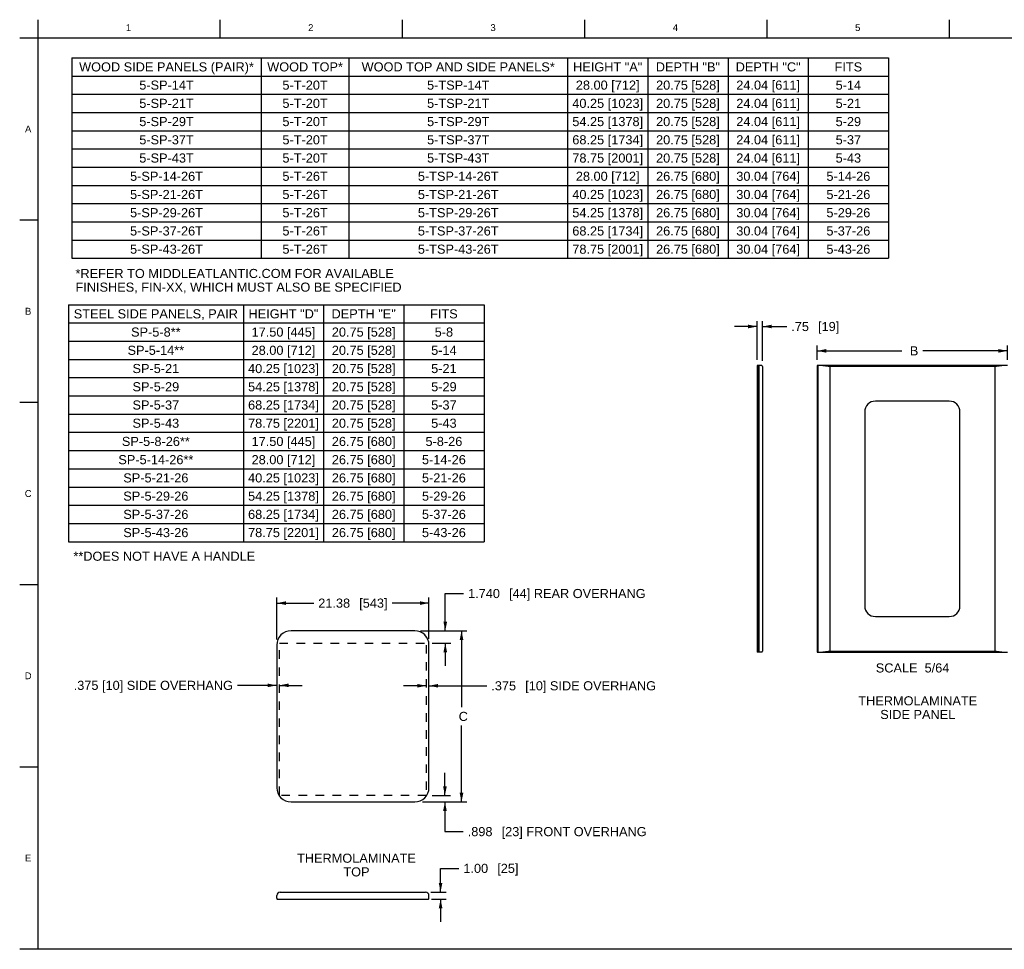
# Model space of a CAD drawing. Header units: inches. Extents: x 4 to 212, y 4 to 137.
# Tile 1 of 9: x 4 to 142, y 6 to 137. Entities that reach past the tile are written whole.
import ezdxf
from ezdxf.enums import TextEntityAlignment as Align

# ---------------------------------------------------------------- set-up
doc = ezdxf.new("R2010")
doc.units = ezdxf.units.IN
doc.header["$LTSCALE"] = 11.968
doc.header["$MEASUREMENT"] = 0
doc.linetypes.add('DASHED', pattern=[0.2, 0.1, -0.1])
doc.layers.get('0').update_dxf_attribs({"linetype": 'CONTINUOUS'})
doc.layers.add('03_ALL_AXES', color=7, linetype='CONTINUOUS')
doc.layers.add('09_ALL_DETAIL_ITEMS', color=7, linetype='CONTINUOUS')
doc.styles.get("Standard").update_dxf_attribs({"font": 'arial.ttf'})
doc.dimstyles.new('DIMSTYLE_1', dxfattribs={"dimtxt": 1.28, "dimasz": 1.28, "dimexe": 0.06, "dimexo": 0.0625, "dimgap": 0.05, "dimtad": 0, "dimtih": 1, "dimtoh": 1, "dimzin": 4, "dimdsep": 46, "dimtxsty": 'Standard', "dimblk": '_FILLED', "dimblk1": '_FILLED', "dimblk2": '_FILLED', "dimcen": 0.09, "dimadec": 0, "dimazin": 0, "dimtfac": 1, "dimtofl": 0, "dimtmove": 0, "dimatfit": 3, "dimldrblk": '_FILLED', "dimfxl": 0, "dimtolj": 1, "dimtzin": 4, "dimarcsym": 0})
doc.dimstyles.new('DIMSTYLE_2', dxfattribs={"dimtxt": 1.28, "dimasz": 1.28, "dimexe": 0.06, "dimexo": 0.0625, "dimgap": 0.05, "dimtad": 0, "dimtih": 1, "dimtoh": 1, "dimdec": 3, "dimzin": 4, "dimdsep": 46, "dimtxsty": 'Standard', "dimblk": '_FILLED', "dimblk1": '_FILLED', "dimblk2": '_FILLED', "dimcen": 0.09, "dimadec": 0, "dimazin": 0, "dimtfac": 1, "dimtdec": 3, "dimtofl": 0, "dimtmove": 0, "dimatfit": 3, "dimldrblk": '_FILLED', "dimfxl": 0, "dimtolj": 1, "dimtzin": 4, "dimarcsym": 0})

# ---------------------------------------------------------------- blocks, each defined once
blk = doc.blocks.new('_FILLED')
at = {"color": 0, "linetype": 'ByBlock'}
blk.add_solid([(0, 0), (-1, 0.2), (-1, -0.2)], dxfattribs=at)
blk = doc.blocks.new('*D1')
at = {"color": 7, "linetype": 'Continuous'}
for p, q in [((61.88, 51.13), (64.99, 51.13)), ((64.99, 51.13), (66.65, 51.13)), ((65.88, 51.13), (65.88, 40.39)), ((65.88, 27.1), (65.88, 37.83)), ((61.33, 27.1), (64.99, 27.1)), ((64.99, 27.1), (66.65, 27.1))]:
    blk.add_line(p, q, dxfattribs=at)
at = {"color": 7, "linetype": 'Continuous', "xscale": 1.28, "yscale": 1.28, "zscale": 1.28}
for p, rotation in [((65.88, 51.13), 90), ((65.88, 27.1), 270)]:
    blk.add_blockref('_FILLED', p, dxfattribs=dict(at, rotation=rotation))
at = {"color": 7, "linetype": 'Continuous'}
blk.add_text(' C', height=1.28, dxfattribs=at).set_placement((65.88, 38.47), align=Align.CENTER)
blk = doc.blocks.new('*D2')
at = {"color": 7, "linetype": 'Continuous'}
for p, q in [((39.94, 49.89), (39.94, 55.79)), ((61.31, 50.01), (61.31, 55.79)), ((39.94, 55.02), (45.12, 55.02)), ((61.31, 55.02), (56.13, 55.02))]:
    blk.add_line(p, q, dxfattribs=at)
at = {"color": 7, "linetype": 'Continuous', "xscale": 1.28, "yscale": 1.28, "zscale": 1.28, "rotation": 180}
blk.add_blockref('_FILLED', (39.94, 55.02), dxfattribs=at)
at = {"color": 7, "linetype": 'Continuous', "xscale": 1.28, "yscale": 1.28, "zscale": 1.28}
blk.add_blockref('_FILLED', (61.31, 55.02), dxfattribs=at)
at = {"color": 7, "linetype": 'Continuous'}
for s, p in [('21.38', (48, 54.38)), ('[', (51.76, 54.38)), ('543', (53.5, 54.38)), (']', (55.24, 54.38))]:
    blk.add_text(s, height=1.28, dxfattribs=at).set_placement(p, align=Align.CENTER)
blk = doc.blocks.new('*D3')
at = {"color": 7, "linetype": 'Continuous'}
for p, q in [((63.6, 51.13), (63.6, 56.37)), ((63.6, 56.37), (66.16, 56.37)), ((60.11, 51.13), (64.37, 51.13)), ((61.74, 49.39), (64.37, 49.39)), ((63.6, 49.39), (63.6, 46.19))]:
    blk.add_line(p, q, dxfattribs=at)
at = {"color": 7, "linetype": 'Continuous', "xscale": 1.28, "yscale": 1.28, "zscale": 1.28}
for p, rotation in [((63.6, 51.13), 270), ((63.6, 49.39), 90)]:
    blk.add_blockref('_FILLED', p, dxfattribs=dict(at, rotation=rotation))
at = {"color": 7, "linetype": 'Continuous'}
for s, p in [('1.740', (66.8, 55.73)), ('[', (72.56, 55.73)), ('44', (73.05, 55.73)), (']', (75.04, 55.73)), (' REAR OVERHANG', (75.54, 55.73))]:
    blk.add_text(s, height=1.28, dxfattribs=at).set_placement(p)
blk = doc.blocks.new('*D4')
at = {"color": 7, "linetype": 'Continuous'}
for p, q in [((39.94, 43.47), (34.42, 43.47)), ((40.32, 43.47), (43.52, 43.47))]:
    blk.add_line(p, q, dxfattribs=at)
at = {"color": 7, "linetype": 'Continuous', "xscale": 1.28, "yscale": 1.28, "zscale": 1.28}
blk.add_blockref('_FILLED', (39.94, 43.47), dxfattribs=at)
at = {"color": 7, "linetype": 'Continuous', "xscale": 1.28, "yscale": 1.28, "zscale": 1.28, "rotation": 180}
blk.add_blockref('_FILLED', (40.32, 43.47), dxfattribs=at)
at = {"color": 7, "linetype": 'Continuous'}
blk.add_text(' .375 [10] SIDE OVERHANG', height=1.28, dxfattribs=at).set_placement((33.78, 42.83), align=Align.RIGHT)
blk = doc.blocks.new('*D5')
at = {"color": 7, "linetype": 'Continuous'}
for p, q in [((60.94, 43.41), (57.74, 43.41)), ((61.31, 43.41), (69.42, 43.41))]:
    blk.add_line(p, q, dxfattribs=at)
at = {"color": 7, "linetype": 'Continuous', "xscale": 1.28, "yscale": 1.28, "zscale": 1.28}
blk.add_blockref('_FILLED', (60.94, 43.41), dxfattribs=at)
at = {"color": 7, "linetype": 'Continuous', "xscale": 1.28, "yscale": 1.28, "zscale": 1.28, "rotation": 180}
blk.add_blockref('_FILLED', (61.31, 43.41), dxfattribs=at)
at = {"color": 7, "linetype": 'Continuous'}
for s, p in [('.375', (70.06, 42.77)), ('[', (74.82, 42.77)), ('10', (75.32, 42.77)), (']', (77.3, 42.77)), (' SIDE OVERHANG', (77.8, 42.77))]:
    blk.add_text(s, height=1.28, dxfattribs=at).set_placement(p)
blk = doc.blocks.new('*D6')
at = {"color": 7, "linetype": 'Continuous'}
for p, q in [((63.55, 27.99), (63.55, 31.19)), ((61.74, 27.99), (64.32, 27.99)), ((60.4, 27.1), (64.32, 27.1)), ((63.55, 27.1), (63.55, 22.93)), ((63.55, 22.93), (66.11, 22.93))]:
    blk.add_line(p, q, dxfattribs=at)
at = {"color": 7, "linetype": 'Continuous', "xscale": 1.28, "yscale": 1.28, "zscale": 1.28}
for p, rotation in [((63.55, 27.99), 270), ((63.55, 27.1), 90)]:
    blk.add_blockref('_FILLED', p, dxfattribs=dict(at, rotation=rotation))
at = {"color": 7, "linetype": 'Continuous'}
for s, p in [('.898', (66.75, 22.29)), ('[', (71.51, 22.29)), ('23', (72.01, 22.29)), (']', (73.99, 22.29)), (' FRONT OVERHANG', (74.49, 22.29))]:
    blk.add_text(s, height=1.28, dxfattribs=at).set_placement(p)
blk = doc.blocks.new('*D11')
at = {"color": 7, "linetype": 'Continuous'}
for p, q in [((115.81, 89.81), (115.81, 91.22)), ((115.81, 90.45), (127.7, 90.45)), ((142.55, 90.45), (130.66, 90.45)), ((142.55, 89.81), (142.55, 91.22)), ((115.81, 89.18), (115.81, 89.81)), ((142.55, 89.18), (142.55, 89.81))]:
    blk.add_line(p, q, dxfattribs=at)
at = {"color": 7, "linetype": 'Continuous', "xscale": 1.28, "yscale": 1.28, "zscale": 1.28, "rotation": 180}
blk.add_blockref('_FILLED', (115.81, 90.45), dxfattribs=at)
at = {"color": 7, "linetype": 'Continuous', "xscale": 1.28, "yscale": 1.28, "zscale": 1.28}
blk.add_blockref('_FILLED', (142.55, 90.45), dxfattribs=at)
at = {"color": 7, "linetype": 'Continuous'}
blk.add_text(' B', height=1.28, dxfattribs=at).set_placement((129.18, 89.81), align=Align.CENTER)
blk = doc.blocks.new('*D12')
at = {"color": 7, "linetype": 'Continuous'}
for p, q in [((107.41, 89.18), (107.41, 94.64)), ((108.16, 89.06), (108.16, 94.64)), ((107.41, 93.87), (104.21, 93.87)), ((108.16, 93.87), (111.54, 93.87))]:
    blk.add_line(p, q, dxfattribs=at)
at = {"color": 7, "linetype": 'Continuous', "xscale": 1.28, "yscale": 1.28, "zscale": 1.28}
blk.add_blockref('_FILLED', (107.41, 93.87), dxfattribs=at)
at = {"color": 7, "linetype": 'Continuous', "xscale": 1.28, "yscale": 1.28, "zscale": 1.28, "rotation": 180}
blk.add_blockref('_FILLED', (108.16, 93.87), dxfattribs=at)
at = {"color": 7, "linetype": 'Continuous'}
for s, p in [('.75', (112.18, 93.23)), ('[', (115.94, 93.23)), ('19', (116.44, 93.23)), (']', (118.43, 93.23))]:
    blk.add_text(s, height=1.28, dxfattribs=at).set_placement(p)
blk = doc.blocks.new('*D13')
at = {"color": 7, "linetype": 'Continuous'}
for p, q in [((62.94, 14.44), (62.94, 17.77)), ((62.94, 17.77), (65.5, 17.77)), ((61.57, 14.44), (63.71, 14.44)), ((61.67, 13.44), (63.71, 13.44)), ((62.94, 13.44), (62.94, 10.24))]:
    blk.add_line(p, q, dxfattribs=at)
at = {"color": 7, "linetype": 'Continuous', "xscale": 1.28, "yscale": 1.28, "zscale": 1.28}
for p, rotation in [((62.94, 14.44), 270), ((62.94, 13.44), 90)]:
    blk.add_blockref('_FILLED', p, dxfattribs=dict(at, rotation=rotation))
at = {"color": 7, "linetype": 'Continuous'}
for s, p in [('1.00', (66.14, 17.13)), ('[', (70.9, 17.13)), ('25', (71.39, 17.13)), (']', (73.38, 17.13))]:
    blk.add_text(s, height=1.28, dxfattribs=at).set_placement(p)

msp = doc.modelspace()

# ---------------------------------------------------------------- linework, layer by layer
at = {"color": 7, "linetype": 'Continuous'}
for p, q in [((6.4, 136.96), (6.4, 6.4)), ((32, 134.4), (32, 136.96)), ((57.6, 134.4), (57.6, 136.96)), ((83.2, 134.4), (83.2, 136.96)), ((108.8, 134.4), (108.8, 136.96)), ((134.4, 134.4), (134.4, 136.96)), ((3.84, 134.4), (211.2, 134.4)), ((11.1437, 131.6112), (125.8317, 131.6112)), ((11.1437, 131.6112), (11.1437, 103.4512)), ((37.7677, 131.6112), (37.7677, 103.4512)), ((50.0557, 131.6112), (50.0557, 103.4512)), ((80.7757, 131.6112), (80.7757, 103.4512)), ((92.0397, 131.6112), (92.0397, 103.4512)), ((103.3037, 131.6112), (103.3037, 103.4512)), ((114.5677, 131.6112), (114.5677, 103.4512)), ((125.8317, 131.6112), (125.8317, 103.4512)), ((11.1437, 129.0512), (125.8317, 129.0512)), ((11.1437, 126.4912), (125.8317, 126.4912)), ((11.1437, 123.9312), (125.8317, 123.9312)), ((11.1437, 121.3712), (125.8317, 121.3712)), ((11.1437, 118.8112), (125.8317, 118.8112)), ((11.1437, 116.2512), (125.8317, 116.2512)), ((11.1437, 113.6912), (125.8317, 113.6912)), ((11.1437, 111.1312), (125.8317, 111.1312)), ((6.4, 108.8), (3.84, 108.8)), ((11.1437, 108.5712), (125.8317, 108.5712)), ((11.1437, 106.0112), (125.8317, 106.0112)), ((11.1437, 103.4512), (125.8317, 103.4512)), ((10.6705, 96.9287), (69.0385, 96.9287)), ((10.6705, 96.9287), (10.6705, 63.6487)), ((35.2465, 96.9287), (35.2465, 63.6487)), ((46.5105, 96.9287), (46.5105, 63.6487)), ((57.7745, 96.9287), (57.7745, 63.6487)), ((69.0385, 96.9287), (69.0385, 63.6487)), ((10.6705, 94.3687), (69.0385, 94.3687)), ((10.6705, 91.8087), (69.0385, 91.8087)), ((10.6705, 89.2487), (69.0385, 89.2487)), ((10.6705, 86.6887), (69.0385, 86.6887)), ((6.4, 83.2), (3.84, 83.2)), ((10.6705, 84.1287), (69.0385, 84.1287)), ((134.3685, 83.3849), (123.9935, 83.3849)), ((122.4935, 81.8849), (122.4935, 54.6349)), ((135.8685, 54.6349), (135.8685, 81.8849)), ((10.6705, 81.5687), (69.0385, 81.5687)), ((10.6705, 79.0087), (69.0385, 79.0087)), ((10.6705, 76.4487), (69.0385, 76.4487)), ((10.6705, 73.8887), (69.0385, 73.8887)), ((10.6705, 71.3287), (69.0385, 71.3287)), ((10.6705, 68.7687), (69.0385, 68.7687)), ((10.6705, 66.2087), (69.0385, 66.2087)), ((10.6705, 63.6487), (69.0385, 63.6487)), ((6.4, 57.6), (3.84, 57.6)), ((123.9935, 53.1349), (134.3685, 53.1349)), ((59.3137, 51.1307), (41.9387, 51.1307)), ((39.9387, 49.1307), (39.9387, 29.0967)), ((61.3137, 29.0967), (61.3137, 49.1307)), ((6.4, 32), (3.84, 32)), ((41.9387, 27.0967), (59.3137, 27.0967)), ((39.9387, 13.5915), (39.9387, 13.9355)), ((40.4387, 14.4355), (60.8137, 14.4355)), ((61.3137, 13.5915), (61.3137, 13.9355)), ((39.9933, 13.4355), (61.259, 13.4355)), ((211.2, 6.4), (3.84, 6.4))]:
    msp.add_line(p, q, dxfattribs=at)
for centre, radius, start, end in [((123.9935, 81.8849), 1.5, 90, 180), ((134.3685, 81.8849), 1.5, 0, 90), ((123.9935, 54.6349), 1.5, 180, 270), ((134.3685, 54.6349), 1.5, 270, 360), ((41.9387, 49.1307), 2, 90, 180), ((59.3137, 49.1307), 2, 0, 90), ((41.9387, 29.0967), 2, 180, 270), ((59.3137, 29.0967), 2, 270, 360), ((40.4387, 13.9355), 0.5, 90, 180), ((60.8137, 13.9355), 0.5, 0, 90), ((40.1887, 13.5915), 0.25, 180, 218.608828), ((61.0637, 13.5915), 0.25, 321.391172, 360)]:
    msp.add_arc(centre, radius, start, end, dxfattribs=at)
at = {"layer": '03_ALL_AXES', "color": 7, "linetype": 'Continuous'}
for p, q in [((107.4061, 88.3849), (107.4061, 48.1349)), ((108.0311, 88.3849), (107.4061, 88.3849)), ((107.5689, 88.3849), (107.5689, 48.1349)), ((107.6151, 88.3849), (107.6151, 48.1349)), ((108.1561, 88.2599), (108.1561, 48.2599)), ((115.806, 88.3849), (115.806, 48.1349)), ((142.556, 88.3849), (115.806, 88.3849)), ((115.8084, 88.3849), (115.8084, 48.1349)), ((115.9193, 88.3849), (115.9193, 48.1349)), ((117.593, 88.2599), (117.593, 48.2599)), ((140.769, 88.2599), (117.593, 88.2599)), ((140.769, 88.2599), (140.769, 48.2599)), ((108.0311, 48.1349), (107.4061, 48.1349)), ((115.806, 48.1349), (142.556, 48.1349)), ((117.593, 48.2599), (140.769, 48.2599))]:
    msp.add_line(p, q, dxfattribs=at)
for centre, start, end in [((108.0311, 88.2599), 0, 90), ((108.0311, 48.2599), 270, 360)]:
    msp.add_arc(centre, 0.125, start, end, dxfattribs=at)
for points, knots in [([(116.6088, 88.3849), (116.6904, 88.3849), (116.8546, 88.3747), (117.1831, 88.3333), (117.4288, 88.2892), (117.593, 88.2599)], [0, 0, 0, 0, 0.24646786, 0.49598916, 1, 1, 1, 1]), ([(140.769, 88.2599), (140.9333, 88.2892), (141.1789, 88.3333), (141.5074, 88.3747), (141.6716, 88.3849), (141.7532, 88.3849)], [0, 0, 0, 0, 0.50401075, 0.75353201, 1, 1, 1, 1]), ([(117.593, 48.2599), (117.4288, 48.2307), (117.1831, 48.1866), (116.8546, 48.1451), (116.6904, 48.1349), (116.6088, 48.1349)], [0, 0, 0, 0, 0.50401084, 0.75353214, 1, 1, 1, 1]), ([(141.7532, 48.1349), (141.6716, 48.1349), (141.5074, 48.1451), (141.1789, 48.1866), (140.9333, 48.2307), (140.769, 48.2599)], [0, 0, 0, 0, 0.24646799, 0.49598925, 1, 1, 1, 1])]:
    msp.add_open_spline(points, degree=3, knots=knots, dxfattribs=at)
at = {"layer": '09_ALL_DETAIL_ITEMS', "color": 7, "linetype": 'DASHED'}
for p, q in [((40.3163, 49.3903), (60.9391, 49.3903)), ((40.3163, 28.0492), (40.3163, 49.1307)), ((60.9391, 49.1307), (60.9391, 27.9943)), ((60.9391, 27.9943), (40.3163, 27.9943))]:
    msp.add_line(p, q, dxfattribs=at)

# ---------------------------------------------------------------- texts
at = {"color": 7, "linetype": 'Continuous'}
for s, p in [('1', (19.1137, 135.3653)), ('2', (44.7137, 135.3653)), ('3', (70.3137, 135.3653)), ('4', (95.9137, 135.3653)), ('5', (121.5137, 135.3653)), ('A', (5.03, 121.1331)), ('B', (5.03, 95.5331)), ('C', (5.03, 69.9331)), ('D', (5.03, 44.3331)), ('E', (5.03, 18.7331))]:
    msp.add_text(s, height=0.96, dxfattribs=at).set_placement(p, align=Align.CENTER)
at = {"layer": '09_ALL_DETAIL_ITEMS', "color": 7, "linetype": 'Continuous'}
for s, p in [('WOOD SIDE PANELS (PAIR)*', (24.4557, 129.6912)), ('WOOD TOP*', (43.9117, 129.6912)), ('WOOD TOP AND SIDE PANELS*', (65.4157, 129.6912)), ('HEIGHT "A"', (86.4077, 129.6912)), ('DEPTH "B"', (97.6717, 129.6912)), ('DEPTH "C"', (108.9357, 129.6912)), ('FITS', (120.1997, 129.6912)), ('5-SP-14T', (24.4557, 127.1312)), ('5-T-20T', (43.9117, 127.1312)), ('5-TSP-14T', (65.4157, 127.1312)), ('28.00 [712]', (86.4077, 127.1312)), ('20.75 [528]', (97.6717, 127.1312)), ('24.04 [611]', (108.9357, 127.1312)), ('5-14', (120.1997, 127.1312)), ('5-SP-21T', (24.4557, 124.5712)), ('5-T-20T', (43.9117, 124.5712)), ('5-TSP-21T', (65.4157, 124.5712)), ('40.25 [1023]', (86.4077, 124.5712)), ('20.75 [528]', (97.6717, 124.5712)), ('24.04 [611]', (108.9357, 124.5712)), ('5-21', (120.1997, 124.5712)), ('5-SP-29T', (24.4557, 122.0112)), ('5-T-20T', (43.9117, 122.0112)), ('5-TSP-29T', (65.4157, 122.0112)), ('54.25 [1378]', (86.4077, 122.0112)), ('20.75 [528]', (97.6717, 122.0112)), ('24.04 [611]', (108.9357, 122.0112)), ('5-29', (120.1997, 122.0112)), ('5-SP-37T', (24.4557, 119.4512)), ('5-T-20T', (43.9117, 119.4512)), ('5-TSP-37T', (65.4157, 119.4512)), ('68.25 [1734]', (86.4077, 119.4512)), ('20.75 [528]', (97.6717, 119.4512)), ('24.04 [611]', (108.9357, 119.4512)), ('5-37', (120.1997, 119.4512)), ('5-SP-43T', (24.4557, 116.8912)), ('5-T-20T', (43.9117, 116.8912)), ('5-TSP-43T', (65.4157, 116.8912)), ('78.75 [2001]', (86.4077, 116.8912)), ('20.75 [528]', (97.6717, 116.8912)), ('24.04 [611]', (108.9357, 116.8912)), ('5-43', (120.1997, 116.8912)), ('5-SP-14-26T', (24.4557, 114.3312)), ('5-T-26T', (43.9117, 114.3312)), ('5-TSP-14-26T', (65.4157, 114.3312)), ('28.00 [712]', (86.4077, 114.3312)), ('26.75 [680]', (97.6717, 114.3312)), ('30.04 [764]', (108.9357, 114.3312)), ('5-14-26', (120.1997, 114.3312)), ('5-SP-21-26T', (24.4557, 111.7712)), ('5-T-26T', (43.9117, 111.7712)), ('5-TSP-21-26T', (65.4157, 111.7712)), ('40.25 [1023]', (86.4077, 111.7712)), ('26.75 [680]', (97.6717, 111.7712)), ('30.04 [764]', (108.9357, 111.7712)), ('5-21-26', (120.1997, 111.7712)), ('5-SP-29-26T', (24.4557, 109.2112)), ('5-T-26T', (43.9117, 109.2112)), ('5-TSP-29-26T', (65.4157, 109.2112)), ('54.25 [1378]', (86.4077, 109.2112)), ('26.75 [680]', (97.6717, 109.2112)), ('30.04 [764]', (108.9357, 109.2112)), ('5-29-26', (120.1997, 109.2112)), ('5-SP-37-26T', (24.4557, 106.6512)), ('5-T-26T', (43.9117, 106.6512)), ('5-TSP-37-26T', (65.4157, 106.6512)), ('68.25 [1734]', (86.4077, 106.6512)), ('26.75 [680]', (97.6717, 106.6512)), ('30.04 [764]', (108.9357, 106.6512)), ('5-37-26', (120.1997, 106.6512)), ('5-SP-43-26T', (24.4557, 104.0912)), ('5-T-26T', (43.9117, 104.0912)), ('5-TSP-43-26T', (65.4157, 104.0912)), ('78.75 [2001]', (86.4077, 104.0912)), ('26.75 [680]', (97.6717, 104.0912)), ('30.04 [764]', (108.9357, 104.0912)), ('5-43-26', (120.1997, 104.0912)), ('STEEL SIDE PANELS, PAIR', (22.9585, 95.0087)), ('HEIGHT "D"', (40.8785, 95.0087)), ('DEPTH "E"', (52.1425, 95.0087)), ('FITS', (63.4065, 95.0087)), ('SP-5-8**', (22.9585, 92.4487)), ('17.50 [445]', (40.8785, 92.4487)), ('20.75 [528]', (52.1425, 92.4487)), ('5-8', (63.4065, 92.4487)), ('SP-5-14**', (22.9585, 89.8887)), ('28.00 [712]', (40.8785, 89.8887)), ('20.75 [528]', (52.1425, 89.8887)), ('5-14', (63.4065, 89.8887)), ('SP-5-21', (22.9585, 87.3287)), ('40.25 [1023]', (40.8785, 87.3287)), ('20.75 [528]', (52.1425, 87.3287)), ('5-21', (63.4065, 87.3287)), ('SP-5-29', (22.9585, 84.7687)), ('54.25 [1378]', (40.8785, 84.7687)), ('20.75 [528]', (52.1425, 84.7687)), ('5-29', (63.4065, 84.7687)), ('SP-5-37', (22.9585, 82.2087)), ('68.25 [1734]', (40.8785, 82.2087)), ('20.75 [528]', (52.1425, 82.2087)), ('5-37', (63.4065, 82.2087)), ('SP-5-43', (22.9585, 79.6487)), ('78.75 [2201]', (40.8785, 79.6487)), ('20.75 [528]', (52.1425, 79.6487)), ('5-43', (63.4065, 79.6487)), ('SP-5-8-26**', (22.9585, 77.0887)), ('17.50 [445]', (40.8785, 77.0887)), ('26.75 [680]', (52.1425, 77.0887)), ('5-8-26', (63.4065, 77.0887)), ('SP-5-14-26**', (22.9585, 74.5287)), ('28.00 [712]', (40.8785, 74.5287)), ('26.75 [680]', (52.1425, 74.5287)), ('5-14-26', (63.4065, 74.5287)), ('40.25 [1023]', (40.8785, 71.9687)), ('26.75 [680]', (52.1425, 71.9687)), ('SP-5-21-26', (22.9585, 71.9687)), ('5-21-26', (63.4065, 71.9687)), ('SP-5-29-26', (22.9585, 69.4087)), ('54.25 [1378]', (40.8785, 69.4087)), ('26.75 [680]', (52.1425, 69.4087)), ('5-29-26', (63.4065, 69.4087)), ('SP-5-37-26', (22.9585, 66.8487)), ('68.25 [1734]', (40.8785, 66.8487)), ('26.75 [680]', (52.1425, 66.8487)), ('5-37-26', (63.4065, 66.8487)), ('SP-5-43-26', (22.9585, 64.2887)), ('78.75 [2201]', (40.8785, 64.2887)), ('26.75 [680]', (52.1425, 64.2887)), ('5-43-26', (63.4065, 64.2887)), ('THERMOLAMINATE', (129.9446, 40.661)), ('SIDE PANEL', (129.9446, 38.741)), ('THERMOLAMINATE', (51.1303, 18.5568)), ('TOP', (51.1303, 16.6368))]:
    msp.add_text(s, height=1.28, dxfattribs=at).set_placement(p, align=Align.CENTER)
for s, p in [('*REFER TO MIDDLEATLANTIC.COM FOR AVAILABLE', (11.6702, 100.677)), ('FINISHES, FIN-XX, WHICH MUST ALSO BE SPECIFIED', (11.6702, 98.757)), ('**DOES NOT HAVE A HANDLE', (11.3791, 60.9681))]:
    msp.add_text(s, height=1.28, dxfattribs=at).set_placement(p)
for s, p in [('SCALE  ', (130.9047, 45.2799)), ('5/64', (134.383, 45.2799))]:
    msp.add_text(s, height=1.28, dxfattribs=at).set_placement(p, align=Align.RIGHT)

# ---------------------------------------------------------------- dimensions: what is measured, and where the dimension line sits
at = {"color": 7, "linetype": 'Continuous'}
dim = msp.add_linear_dim(base=(108.1561, 93.8748), p1=(107.4061, 89.1224), p2=(108.1561, 88.9974), dimstyle='DIMSTYLE_1', dxfattribs=at)
dim.commit()
dim.dimension.update_dxf_attribs({"geometry": '*D12', "text_midpoint": (115.5516, 93.8748), "dimtype": 160})
for base, p1, p2, text, picture, middle in [((142.5536, 90.452), (115.8084, 89.1224), (142.5536, 89.1224), ' B', '*D11', (129.446, 90.452)), ((40.3163, 43.4666), (39.9387, 29.0967), (40.3163, 28.0492), ' .375 [10] SIDE OVERHANG', '*D4', (22.6388, 43.3001)), ((61.3137, 43.4123), (60.9391, 27.9943), (61.3137, 29.0967), '<> SIDE OVERHANG', '*D5', (81.6159, 43.4123))]:
    dim = msp.add_linear_dim(base=base, p1=p1, p2=p2, text=text, dimstyle='DIMSTYLE_2', dxfattribs=at)
    dim.commit()
    dim.dimension.update_dxf_attribs({"geometry": picture, "text_midpoint": middle, "dimtype": 160})
for base, p1, p2, angle, text, dimstyle, picture, middle in [((63.6035, 49.3903), (60.0512, 51.1307), (61.6766, 49.3903), 270, '<> REAR OVERHANG', 'DIMSTYLE_2', '*D3', (79.2514, 56.3703)), ((65.8811, 27.0967), (61.8152, 51.1307), (61.2712, 27.0967), 270, ' C', 'DIMSTYLE_1', '*D1', (66.1366, 39.1161)), ((63.5524, 27.9943), (60.3338, 27.0967), (61.6766, 27.9943), 90, '<> FRONT OVERHANG', 'DIMSTYLE_2', '*D6', (79.2978, 22.9324))]:
    dim = msp.add_linear_dim(base=base, p1=p1, p2=p2, angle=angle, text=text, dimstyle=dimstyle, dxfattribs=at)
    dim.commit()
    dim.dimension.update_dxf_attribs({"geometry": picture, "text_midpoint": middle, "dimtype": 160})
for base, p1, p2, angle, picture, middle in [((39.9386835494, 55.021571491), (61.3136835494, 49.9437946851), (39.9386835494, 49.8225946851), 180, '*D2', (50.6261835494, 55.021571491)), ((62.9415, 13.4355), (61.5092, 14.4355), (61.6112, 13.4355), 270, '*D13', (70.0101, 17.7675))]:
    dim = msp.add_linear_dim(base=base, p1=p1, p2=p2, angle=angle, dimstyle='DIMSTYLE_1', dxfattribs=at)
    dim.commit()
    dim.dimension.update_dxf_attribs({"geometry": picture, "text_midpoint": middle, "dimtype": 160})

doc.saveas('drawing.dxf')
